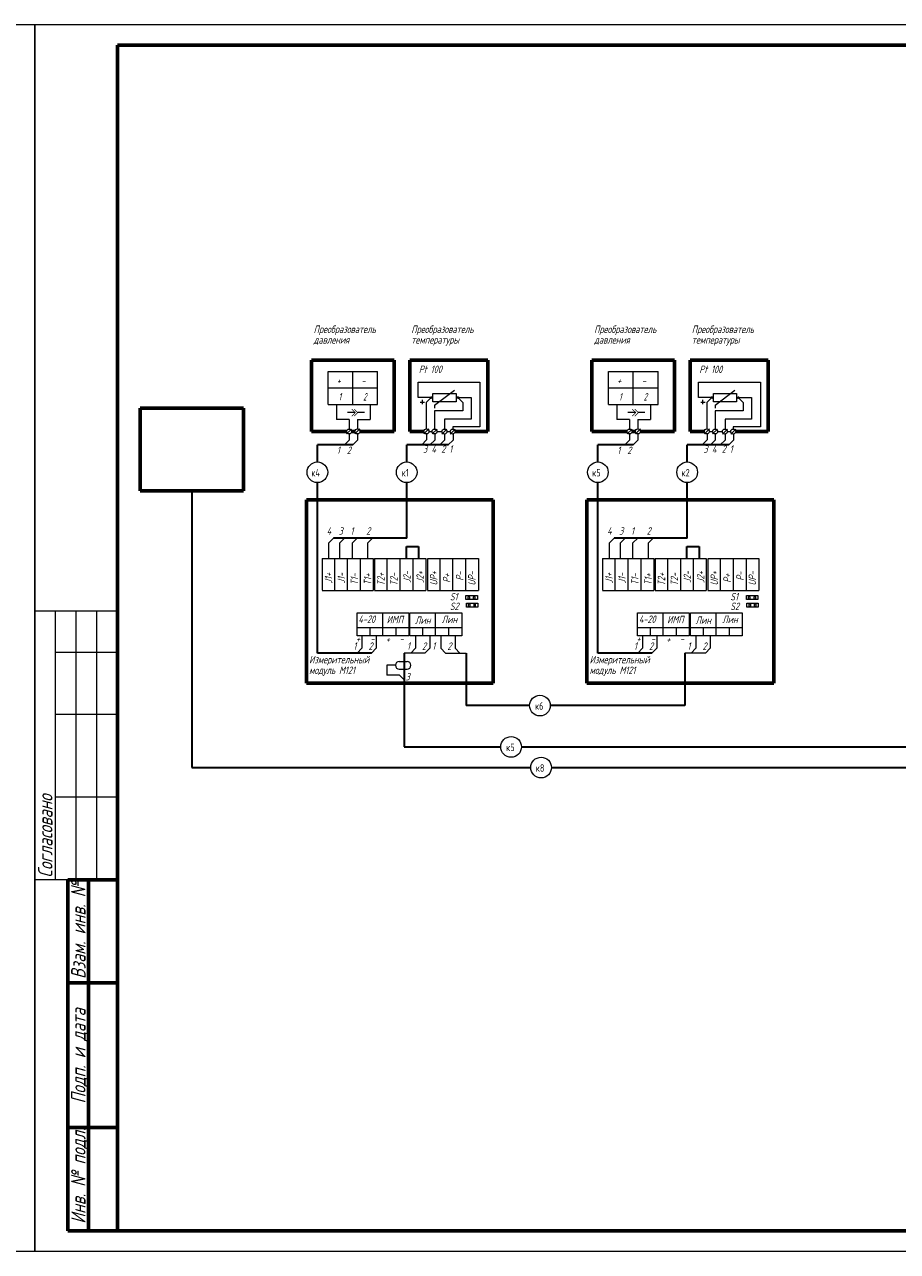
# Model space of a CAD drawing. Header units: millimetres. Extents: x 0 to 840, y 0 to 297.
# Tile 2 of 3: x 418 to 629, y 0 to 297. Entities that reach past the tile are written whole.
import ezdxf

# ---------------------------------------------------------------- set-up
doc = ezdxf.new("R2010")
doc.units = ezdxf.units.MM
for name, pattern in [('K5LT32768', [0]), ('K5LT32769', [0]), ('K5LT_BASIC', [0]), ('K5LT_THIN', [0])]:
    doc.linetypes.add(name, pattern=pattern)
doc.layers.add('Системный слой', color=7, linetype='Continuous')
doc.styles.add('KTEXTSTYLE', font='GOST_AU.SHX', dxfattribs={"width": 0.96, "height": 5})

msp = doc.modelspace()

# ---------------------------------------------------------------- linework, layer by layer
at = {"color": 7, "linetype": 'K5LT_THIN', "lineweight": 18}
for p, q in [((0, 297), (420, 297)), ((420, 297), (420, 0)), ((420, 0), (420, 297)), ((420, 297), (840, 297)), ((440, 155), (420, 155)), ((425, 90), (425, 155)), ((430, 90), (430, 155)), ((435, 90), (435, 155)), ((440, 145), (425, 145)), ((440, 130), (425, 130)), ((440, 110), (425, 110)), ((440, 90), (420, 90)), ((420, 0), (0, 0)), ((840, 0), (420, 0))]:
    msp.add_line(p, q, dxfattribs=at)
at = {"color": 5, "linetype": 'K5LT_BASIC', "lineweight": 60, "true_color": 0x0000ff}
for p, q in [((440, 5), (440, 292)), ((440, 292), (835, 292)), ((428, 5), (428, 90)), ((440, 90), (428, 90)), ((433, 5), (433, 90)), ((440, 65), (428, 65)), ((440, 30), (428, 30)), ((440, 5), (428, 5)), ((835, 5), (440, 5))]:
    msp.add_line(p, q, dxfattribs=at)
at = {"layer": 'Системный слой', "color": 5, "linetype": 'K5LT_BASIC', "lineweight": 60, "true_color": 0x0000ff}
for p, q in [((486.94, 198.51), (486.94, 215.73)), ((486.94, 215.73), (506.94, 215.73)), ((506.94, 215.73), (506.94, 198.51)), ((510.71, 215.73), (510.71, 198.51)), ((529.59, 215.73), (510.71, 215.73)), ((529.59, 198.51), (529.59, 215.73)), ((554.82, 198.51), (554.82, 215.73)), ((554.82, 215.73), (574.82, 215.73)), ((574.82, 215.73), (574.82, 198.51)), ((578.59, 215.73), (578.59, 198.51)), ((597.47, 215.73), (578.59, 215.73)), ((597.47, 198.51), (597.47, 215.73)), ((445.46, 204.16), (470.46, 204.16)), ((445.46, 184.16), (445.46, 204.16)), ((470.46, 184.16), (470.46, 204.16)), ((495.45, 198.51), (486.94, 198.51)), ((496.65, 198.51), (497.46, 198.51)), ((506.94, 198.51), (498.66, 198.51)), ((506.94, 198.51), (498.66, 198.51)), ((510.71, 198.51), (514.15, 198.51)), ((521.71, 198.51), (529.59, 198.51)), ((563.33, 198.51), (554.82, 198.51)), ((564.53, 198.51), (565.34, 198.51)), ((574.82, 198.51), (566.55, 198.51)), ((574.82, 198.51), (566.55, 198.51)), ((578.59, 198.51), (582.03, 198.51)), ((589.6, 198.51), (597.47, 198.51)), ((445.46, 184.16), (470.46, 184.16)), ((485.71, 181.94), (530.94, 181.94)), ((485.71, 137.56), (485.71, 181.94)), ((530.94, 181.94), (530.94, 137.56)), ((553.59, 181.94), (598.82, 181.94)), ((553.59, 137.56), (553.59, 181.94)), ((598.82, 181.94), (598.82, 137.56)), ((530.94, 137.56), (485.71, 137.56)), ((598.82, 137.56), (553.59, 137.56))]:
    msp.add_line(p, q, dxfattribs=at)
at = {"layer": 'Системный слой', "color": 7, "linetype": 'K5LT_THIN', "lineweight": 18}
for p, q in [((490.94, 209.02), (490.94, 213.02)), ((490.94, 213.02), (496.94, 213.02)), ((496.94, 209.02), (496.94, 213.02)), ((496.94, 213.02), (502.94, 213.02)), ((502.94, 209.02), (502.94, 213.02)), ((558.82, 209.02), (558.82, 213.02)), ((558.82, 213.02), (564.82, 213.02)), ((564.82, 209.02), (564.82, 213.02)), ((564.82, 213.02), (570.82, 213.02)), ((570.82, 209.02), (570.82, 213.02)), ((490.94, 205.02), (490.94, 209.02)), ((490.94, 209.02), (496.94, 209.02)), ((496.94, 205.02), (496.94, 209.02)), ((496.94, 209.02), (502.94, 209.02)), ((502.94, 205.02), (502.94, 209.02)), ((512.72, 206.7), (512.72, 210.43)), ((512.72, 210.43), (527.69, 210.43)), ((516.73, 204.9), (521.55, 208.51)), ((527.69, 210.43), (527.69, 199.61)), ((558.82, 205.02), (558.82, 209.02)), ((558.82, 209.02), (564.82, 209.02)), ((564.82, 205.02), (564.82, 209.02)), ((564.82, 209.02), (570.82, 209.02)), ((570.82, 205.02), (570.82, 209.02)), ((580.6, 206.7), (580.6, 210.43)), ((580.6, 210.43), (595.57, 210.43)), ((584.61, 204.9), (589.43, 208.51)), ((595.57, 210.43), (595.57, 199.61)), ((490.94, 205.02), (496.94, 205.02)), ((492.98, 205.02), (492.98, 201.42)), ((496.94, 205.02), (502.94, 205.02)), ((501.12, 205.02), (501.12, 201.42)), ((516.33, 206.7), (512.72, 206.7)), ((513.24, 205.61), (514.32, 205.61)), ((513.78, 205.07), (513.78, 206.14)), ((515.93, 206.7), (514.73, 205.5)), ((514.73, 205.5), (514.73, 199.11)), ((516.33, 207.7), (521.95, 207.7)), ((516.33, 205.7), (516.33, 207.7)), ((521.95, 205.7), (516.33, 205.7)), ((521.95, 207.7), (521.95, 205.7)), ((521.95, 206.7), (525.56, 206.7)), ((522.35, 206.7), (523.56, 205.5)), ((523.56, 205.5), (523.56, 203.49)), ((525.56, 206.7), (525.56, 201.48)), ((558.82, 205.02), (564.82, 205.02)), ((560.87, 205.02), (560.87, 201.42)), ((564.82, 205.02), (570.82, 205.02)), ((569.01, 205.02), (569.01, 201.42)), ((584.21, 206.7), (580.6, 206.7)), ((581.13, 205.61), (582.2, 205.61)), ((581.66, 205.07), (581.66, 206.14)), ((583.81, 206.7), (582.61, 205.5)), ((582.61, 205.5), (582.61, 199.11)), ((584.21, 207.7), (589.83, 207.7)), ((584.21, 205.7), (584.21, 207.7)), ((589.83, 205.7), (584.21, 205.7)), ((589.83, 207.7), (589.83, 205.7)), ((589.83, 206.7), (593.44, 206.7)), ((590.23, 206.7), (591.44, 205.5)), ((591.44, 205.5), (591.44, 203.49)), ((593.44, 206.7), (593.44, 201.48)), ((497.53, 203.05), (495.66, 203.05)), ((499.74, 203.05), (498.13, 203.05)), ((516.73, 204.9), (516.73, 204.11)), ((523.56, 203.49), (516.73, 203.49)), ((516.73, 203.49), (516.73, 199.09)), ((565.42, 203.05), (563.54, 203.05)), ((567.62, 203.05), (566.02, 203.05)), ((584.61, 204.9), (584.61, 204.11)), ((591.44, 203.49), (584.61, 203.49)), ((584.61, 203.49), (584.61, 199.09)), ((496.05, 201.42), (492.98, 201.42)), ((495.44, 197.89), (496.65, 199.09)), ((496.05, 201.42), (496.05, 199.11)), ((497.46, 197.91), (498.66, 199.11)), ((498.06, 201.42), (498.06, 199.11)), ((498.06, 201.42), (501.12, 201.42)), ((514.15, 197.91), (515.35, 199.11)), ((516.13, 197.89), (517.33, 199.09)), ((518.51, 197.88), (519.72, 199.09)), ((525.56, 201.48), (519.14, 201.48)), ((519.14, 201.48), (519.14, 199.09)), ((520.51, 197.87), (521.72, 199.08)), ((521.15, 199.61), (521.15, 199.08)), ((527.69, 199.61), (521.15, 199.61)), ((563.93, 201.42), (560.87, 201.42)), ((563.33, 197.89), (564.53, 199.09)), ((563.93, 201.42), (563.93, 199.11)), ((565.34, 197.91), (566.55, 199.11)), ((565.94, 201.42), (565.94, 199.11)), ((565.94, 201.42), (569.01, 201.42)), ((582.03, 197.91), (583.23, 199.11)), ((584.01, 197.89), (585.22, 199.09)), ((586.39, 197.88), (587.6, 199.09)), ((593.44, 201.48), (587.02, 201.48)), ((587.02, 201.48), (587.02, 199.09)), ((588.39, 197.87), (589.6, 199.08)), ((589.03, 199.61), (589.03, 199.08)), ((595.57, 199.61), (589.03, 199.61)), ((496.06, 196.41), (494.92, 195.26)), ((496.06, 197.89), (496.06, 196.41)), ((498.06, 196.41), (496.92, 195.26)), ((498.06, 197.91), (498.06, 196.41)), ((514.8, 196.44), (513.63, 195.26)), ((514.8, 197.91), (514.8, 196.44)), ((515.35, 198.51), (516.13, 198.51)), ((516.79, 196.42), (515.61, 195.24)), ((516.79, 197.89), (516.79, 196.42)), ((517.33, 198.51), (518.51, 198.51)), ((519.17, 196.41), (517.99, 195.23)), ((519.17, 197.88), (519.17, 196.41)), ((519.72, 198.51), (520.51, 198.51)), ((521.2, 196.41), (520.03, 195.23)), ((521.2, 197.88), (521.2, 196.41)), ((563.94, 196.41), (562.8, 195.26)), ((563.94, 197.89), (563.94, 196.41)), ((565.94, 196.41), (564.8, 195.26)), ((565.94, 197.91), (565.94, 196.41)), ((582.69, 196.44), (581.51, 195.26)), ((582.69, 197.91), (582.69, 196.44)), ((583.23, 198.51), (584.01, 198.51)), ((584.67, 196.42), (583.49, 195.24)), ((584.67, 197.89), (584.67, 196.42)), ((585.22, 198.51), (586.39, 198.51)), ((587.05, 196.41), (585.87, 195.23)), ((587.05, 197.88), (587.05, 196.41)), ((587.6, 198.51), (588.39, 198.51)), ((589.08, 196.41), (587.91, 195.23)), ((589.08, 197.88), (589.08, 196.41)), ((491.14, 171.52), (492.29, 172.66)), ((493.83, 171.52), (494.97, 172.66)), ((496.86, 171.52), (498.01, 172.66)), ((500.59, 171.52), (501.74, 172.66)), ((559.03, 171.52), (560.17, 172.66)), ((561.71, 171.52), (562.85, 172.66)), ((564.75, 171.52), (565.89, 172.66)), ((568.47, 171.52), (569.62, 172.66)), ((491.14, 167.73), (491.14, 171.52)), ((493.83, 167.73), (493.83, 171.52)), ((496.86, 167.73), (496.86, 171.52)), ((500.59, 167.73), (500.59, 171.52)), ((559.03, 167.73), (559.03, 171.52)), ((561.71, 167.73), (561.71, 171.52)), ((564.75, 167.73), (564.75, 171.52)), ((568.47, 167.73), (568.47, 171.52)), ((524.32, 157.78), (524.32, 158.75)), ((524.32, 158.75), (527.1, 158.75)), ((527.1, 157.78), (524.32, 157.78)), ((524.78, 158.47), (524.78, 158)), ((525.25, 158.47), (524.78, 158.47)), ((524.78, 158), (525.25, 158)), ((525.25, 158), (525.25, 158.47)), ((526.1, 158.47), (526.1, 158)), ((526.57, 158.47), (526.1, 158.47)), ((526.1, 158), (526.57, 158)), ((526.57, 158), (526.57, 158.47)), ((527.1, 158.75), (527.1, 157.78)), ((592.21, 157.78), (592.21, 158.75)), ((592.21, 158.75), (594.98, 158.75)), ((594.98, 157.78), (592.21, 157.78)), ((592.66, 158.47), (592.66, 158)), ((593.13, 158.47), (592.66, 158.47)), ((592.66, 158), (593.13, 158)), ((593.13, 158), (593.13, 158.47)), ((593.99, 158.47), (593.99, 158)), ((594.45, 158.47), (593.99, 158.47)), ((593.99, 158), (594.45, 158)), ((594.45, 158), (594.45, 158.47)), ((594.98, 158.75), (594.98, 157.78)), ((524.43, 155.97), (524.43, 156.95)), ((524.43, 156.95), (527.2, 156.95)), ((527.2, 155.97), (524.43, 155.97)), ((525.35, 156.66), (524.88, 156.66)), ((524.88, 156.66), (524.88, 156.2)), ((524.88, 156.2), (525.35, 156.2)), ((525.35, 156.2), (525.35, 156.66)), ((526.67, 156.66), (526.21, 156.66)), ((526.21, 156.66), (526.21, 156.2)), ((526.21, 156.2), (526.67, 156.2)), ((526.67, 156.2), (526.67, 156.66)), ((527.2, 156.95), (527.2, 155.97)), ((592.31, 155.97), (592.31, 156.95)), ((592.31, 156.95), (595.08, 156.95)), ((595.08, 155.97), (592.31, 155.97)), ((593.23, 156.66), (592.77, 156.66)), ((592.77, 156.66), (592.77, 156.2)), ((592.77, 156.2), (593.23, 156.2)), ((593.23, 156.2), (593.23, 156.66)), ((594.55, 156.66), (594.09, 156.66)), ((594.09, 156.66), (594.09, 156.2)), ((594.09, 156.2), (594.55, 156.2)), ((594.55, 156.2), (594.55, 156.66)), ((595.08, 156.95), (595.08, 155.97)), ((499.15, 149.06), (499.15, 146)), ((502.6, 149.06), (502.6, 146)), ((512.1, 149.06), (512.1, 146)), ((515.55, 149.06), (515.55, 146)), ((518.22, 149.06), (518.22, 146)), ((521.68, 149.06), (521.68, 146)), ((567.03, 149.06), (567.03, 146)), ((570.48, 149.06), (570.48, 146)), ((579.98, 149.06), (579.98, 146)), ((583.44, 149.06), (583.44, 146)), ((499.15, 146), (498, 144.86)), ((502.6, 146), (501.46, 144.86)), ((512.1, 146), (510.95, 144.86)), ((515.55, 146), (514.41, 144.86)), ((518.22, 146), (519.37, 144.86)), ((521.68, 146), (522.82, 144.86)), ((567.03, 146), (565.88, 144.86)), ((570.48, 146), (569.34, 144.86)), ((579.98, 146), (578.84, 144.86)), ((583.44, 146), (582.29, 144.86)), ((501.46, 144.86), (496.46, 144.86)), ((508.18, 142.83), (510.08, 142.83)), ((514.41, 144.86), (509.41, 144.86)), ((519.37, 144.86), (524.37, 144.86)), ((569.34, 144.86), (564.34, 144.86)), ((582.29, 144.86), (577.29, 144.86)), ((507.25, 141.89), (505.18, 141.89)), ((505.18, 141.89), (505.18, 139.49)), ((508.18, 140.96), (510.08, 140.96)), ((508.27, 139.49), (505.18, 139.49)), ((508.27, 139.49), (509.41, 138.35))]:
    msp.add_line(p, q, dxfattribs=at)
at = {"layer": 'Системный слой', "color": 5, "linetype": 'K5LT_BASIC', "true_color": 0x0000ff}
for p, q in [((497.46, 198.51), (496.65, 198.51)), ((497.46, 198.51), (496.65, 198.51)), ((565.34, 198.51), (564.53, 198.51)), ((565.34, 198.51), (564.53, 198.51))]:
    msp.add_line(p, q, dxfattribs=at)
at = {"layer": 'Системный слой', "color": 7, "linetype": 'K5LT32768', "lineweight": 35}
for p, q in [((488.37, 191.11), (488.37, 195.26)), ((496.92, 195.26), (488.37, 195.26)), ((509.98, 191.11), (509.98, 195.26)), ((520.06, 195.26), (509.98, 195.26)), ((556.25, 191.11), (556.25, 195.26)), ((564.8, 195.26), (556.25, 195.26)), ((577.86, 191.11), (577.86, 195.26)), ((587.94, 195.26), (577.86, 195.26)), ((457.96, 184.16), (457.96, 117.14)), ((488.37, 144.86), (488.37, 186.11)), ((509.98, 172.66), (509.98, 186.11)), ((556.25, 144.86), (556.25, 186.11)), ((577.86, 172.66), (577.86, 186.11)), ((509.98, 172.66), (492.29, 172.66)), ((577.86, 172.66), (560.17, 172.66)), ((509.9, 167.73), (509.9, 170.62)), ((509.9, 170.62), (512.86, 170.62)), ((512.86, 170.62), (512.86, 167.73)), ((577.78, 167.73), (577.78, 170.62)), ((577.78, 170.62), (580.74, 170.62)), ((580.74, 170.62), (580.74, 167.73)), ((501.46, 144.86), (488.37, 144.86)), ((509.41, 144.86), (509.41, 122.14)), ((524.37, 144.86), (524.37, 132.14)), ((569.34, 144.86), (556.25, 144.86)), ((577.29, 144.86), (577.29, 132.14)), ((539.73, 132.14), (524.37, 132.14)), ((577.29, 132.14), (544.73, 132.14)), ((509.41, 122.14), (532.75, 122.14)), ((537.75, 122.14), (715.98, 122.14)), ((457.96, 117.14), (540.01, 117.14)), ((545.01, 117.14), (661.98, 117.14))]:
    msp.add_line(p, q, dxfattribs=at)
at = {"layer": 'Системный слой', "color": 18, "linetype": 'K5LT32769', "lineweight": 15, "true_color": 0x010101}
for p, q in [((489.52, 167.73), (501.89, 167.73)), ((489.52, 167.71), (489.52, 160.05)), ((492.5, 167.73), (492.5, 160.03)), ((495.61, 167.73), (495.61, 160.03)), ((498.75, 167.73), (498.75, 160.03)), ((501.89, 167.73), (501.89, 160.03)), ((502.23, 167.73), (514.6, 167.73)), ((502.23, 167.71), (502.23, 160.05)), ((505.21, 167.73), (505.21, 160.03)), ((508.33, 167.73), (508.33, 160.03)), ((511.46, 167.73), (511.46, 160.03)), ((514.6, 167.73), (514.6, 160.03)), ((514.99, 167.72), (527.36, 167.72)), ((514.99, 167.7), (514.99, 160.04)), ((517.97, 167.72), (517.97, 160.02)), ((521.09, 167.72), (521.09, 160.02)), ((524.23, 167.72), (524.23, 160.02)), ((527.36, 167.72), (527.36, 160.02)), ((557.4, 167.73), (569.77, 167.73)), ((557.4, 167.71), (557.4, 160.05)), ((560.38, 167.73), (560.38, 160.03)), ((563.5, 167.73), (563.5, 160.03)), ((566.63, 167.73), (566.63, 160.03)), ((569.77, 167.73), (569.77, 160.03)), ((570.11, 167.73), (582.48, 167.73)), ((570.11, 167.71), (570.11, 160.05)), ((573.09, 167.73), (573.09, 160.03)), ((576.21, 167.73), (576.21, 160.03)), ((579.35, 167.73), (579.35, 160.03)), ((582.48, 167.73), (582.48, 160.03)), ((582.87, 167.72), (595.24, 167.72)), ((582.87, 167.7), (582.87, 160.04)), ((585.85, 167.72), (585.85, 160.02)), ((588.97, 167.72), (588.97, 160.02)), ((592.11, 167.72), (592.11, 160.02)), ((595.24, 167.72), (595.24, 160.02)), ((489.52, 160.03), (501.89, 160.03)), ((502.23, 160.03), (514.6, 160.03)), ((514.99, 160.02), (527.36, 160.02)), ((557.4, 160.03), (569.77, 160.03)), ((570.11, 160.03), (582.48, 160.03)), ((582.87, 160.02), (595.24, 160.02)), ((497.99, 149.06), (497.99, 154.61)), ((497.99, 154.61), (510.5, 154.61)), ((504.12, 154.61), (504.12, 149.06)), ((510.5, 154.61), (510.5, 149.06)), ((510.78, 154.61), (523.29, 154.61)), ((510.78, 149.06), (510.78, 154.61)), ((516.91, 154.61), (516.91, 149.06)), ((523.29, 154.61), (523.29, 149.06)), ((565.87, 149.06), (565.87, 154.61)), ((565.87, 154.61), (578.38, 154.61)), ((572, 154.61), (572, 149.06)), ((578.38, 154.61), (578.38, 149.06)), ((578.66, 154.61), (591.17, 154.61)), ((578.66, 149.06), (578.66, 154.61)), ((584.79, 154.61), (584.79, 149.06)), ((591.17, 154.61), (591.17, 149.06)), ((510.5, 150.93), (497.99, 150.93)), ((510.5, 149.06), (497.99, 149.06)), ((501.04, 150.93), (501.04, 149.06)), ((507.32, 150.93), (507.32, 149.05)), ((523.29, 150.93), (510.78, 150.93)), ((523.29, 149.06), (510.78, 149.06)), ((513.82, 150.93), (513.82, 149.06)), ((520.11, 150.93), (520.11, 149.05)), ((578.38, 150.93), (565.87, 150.93)), ((578.38, 149.06), (565.87, 149.06)), ((568.92, 150.93), (568.92, 149.06)), ((575.2, 150.93), (575.2, 149.05)), ((591.17, 150.93), (578.66, 150.93)), ((591.17, 149.06), (578.66, 149.06)), ((581.71, 150.93), (581.71, 149.06)), ((587.99, 150.93), (587.99, 149.05))]:
    msp.add_line(p, q, dxfattribs=at)
at = {"layer": 'Системный слой', "color": 7, "linetype": 'K5LT_THIN', "const_width": 0.18}
for points in [[(496.69, 202.2), (497.53, 203.05), (496.69, 203.9)], [(497.29, 202.2), (498.13, 203.05), (497.29, 203.9)], [(564.57, 202.2), (565.42, 203.05), (564.57, 203.9)], [(565.17, 202.2), (566.02, 203.05), (565.17, 203.9)]]:
    msp.add_lwpolyline(points, dxfattribs=at)
at = {"layer": 'Системный слой', "color": 7, "linetype": 'K5LT_THIN', "lineweight": 18}
for centre, radius in [((515.93, 206.7), 0.201), ((522.35, 206.7), 0.201), ((583.81, 206.7), 0.201), ((590.23, 206.7), 0.201), ((496.05, 198.49), 0.602), ((498.06, 198.51), 0.602), ((514.75, 198.51), 0.602), ((516.73, 198.49), 0.602), ((519.11, 198.48), 0.602), ((521.11, 198.48), 0.602), ((563.93, 198.49), 0.602), ((565.94, 198.51), 0.602), ((582.63, 198.51), 0.602), ((584.61, 198.49), 0.602), ((587, 198.48), 0.602), ((589, 198.48), 0.602)]:
    msp.add_circle(centre, radius, dxfattribs=at)
for centre, radius, start, end in [((488.37, 188.61), 2.5, 0, 360), ((509.98, 188.61), 2.5, 0, 360), ((556.25, 188.61), 2.5, 0, 360), ((577.86, 188.61), 2.5, 0, 360), ((508.18, 141.89), 0.934, 90, 270), ((510.08, 141.89), 0.934, 270, 90), ((542.23, 132.14), 2.5, 0, 360), ((535.25, 122.14), 2.5, 0, 360), ((542.51, 117.14), 2.5, 0, 360)]:
    msp.add_arc(centre, radius, start, end, dxfattribs=at)

# ---------------------------------------------------------------- texts
at = {"color": 7, "char_height": 2.5, "attachment_point": 1, "rotation": 90, "style": 'KTEXTSTYLE'}
for s, insert in [('\\H3.5;\\W0.965;\\Q15;\\Q15;Согласовано', (420.77, 90.5)), ('\\H3.5;\\W0.965;\\Q15;\\Q15;Взам. инв. №', (428.77, 65.98)), ('\\H3.5;\\W0.965;\\Q15;\\Q15;Подп. и дата', (428.77, 35.8)), ('\\H3.5;\\W0.965;\\Q15;\\Q15;Инв. № подл.', (428.77, 6.71))]:
    msp.add_mtext(s, dxfattribs=dict(at, insert=insert))
at = {"layer": 'Системный слой', "color": 7, "style": 'KTEXTSTYLE', "oblique": 15, "width": 0.965}
for s, p in [('Pt 100', (512.93, 212.65)), ('Pt 100', (580.81, 212.65)), ('1', (493.07, 193.06)), ('2', (495.49, 193.03)), ('3', (513.92, 193.33)), ('4', (515.96, 193.33)), ('2', (518.34, 193.33)), ('1', (520.26, 193.33)), ('1', (560.95, 193.06)), ('2', (563.37, 193.03)), ('3', (581.8, 193.33)), ('4', (583.84, 193.33)), ('2', (586.22, 193.33)), ('1', (588.14, 193.33)), ('4', (490.61, 173.52)), ('3', (493.52, 173.51)), ('1', (496.37, 173.52)), ('2', (500.19, 173.52)), ('4', (558.49, 173.52)), ('3', (561.4, 173.51)), ('1', (564.26, 173.52)), ('2', (568.07, 173.52)), ('S1', (520.42, 157.61)), ('S1', (588.3, 157.61)), ('S2', (520.41, 155.27)), ('S2', (588.29, 155.27)), ('4-20', (498.3, 152.16)), ('ИМП', (505.14, 152.07)), ('Лин', (512.01, 151.92)), ('Лин', (518.45, 152.1)), ('4-20', (566.18, 152.16)), ('ИМП', (573.02, 152.07)), ('Лин', (579.89, 151.92)), ('Лин', (586.34, 152.1)), ('+', (497.7, 147.44)), ('+', (504.92, 147.32)), ('+', (565.58, 147.44)), ('+', (572.8, 147.32)), ('1', (497.07, 145.65)), ('2', (500.75, 145.63)), ('-', (501.19, 147.38)), ('-', (508.22, 147.43)), ('1', (510.03, 145.65)), ('2', (513.7, 145.63)), ('1', (516.15, 145.65)), ('2', (519.83, 145.63)), ('1', (564.96, 145.65)), ('2', (568.63, 145.63)), ('-', (569.07, 147.38)), ('-', (576.1, 147.43)), ('1', (577.91, 145.65)), ('2', (581.58, 145.63)), ('3', (509.71, 138.24))]:
    msp.add_text(s, height=1.8, dxfattribs=at).set_placement(p)
at = {"layer": 'Системный слой', "color": 7, "style": 'KTEXTSTYLE', "width": 0.965}
for s, p in [('к4', (486.9, 187.6)), ('к1', (508.77, 187.6)), ('к5', (554.88, 187.6)), ('к2', (576.49, 187.6))]:
    msp.add_text(s, height=1.8, dxfattribs=at).set_placement(p)
at = {"layer": 'Системный слой', "color": 7, "style": 'KTEXTSTYLE', "oblique": 15, "width": 0.965}
for s, p in [('J1+', (491.95, 161.67)), ('J1-', (495.08, 161.66)), ('T1-', (498.22, 161.28)), ('T1+', (501.41, 161.26)), ('T2+', (504.66, 161.13)), ('T2-', (507.79, 161.12)), ('J2-', (510.93, 161.82)), ('J2+', (514.13, 161.8)), ('UP+', (517.43, 161.22)), ('P+', (520.55, 161.87)), ('P-', (523.69, 162.37)), ('UP-', (526.65, 161.19)), ('J1+', (559.83, 161.67)), ('J1-', (562.96, 161.66)), ('T1-', (566.1, 161.28)), ('T1+', (569.3, 161.26)), ('T2+', (572.54, 161.13)), ('T2-', (575.67, 161.12)), ('J2-', (578.81, 161.82)), ('J2+', (582.01, 161.8)), ('UP+', (585.31, 161.22)), ('P+', (588.44, 161.87)), ('P-', (591.57, 162.37)), ('UP-', (594.53, 161.19))]:
    msp.add_text(s, height=1.8, rotation=90, dxfattribs=at).set_placement(p)
at = {"layer": 'Системный слой', "color": 7, "char_height": 2.5, "attachment_point": 1, "style": 'KTEXTSTYLE'}
for s, insert in [('\\H3.5;\\W0.965;\\Q15;\\Q15;\\H1.80;Преобразователь', (487.47, 224.14)), ('\\H3.5;\\W0.965;\\Q15;\\Q15;\\H1.80;Преобразователь', (511.1, 224.14)), ('\\H3.5;\\W0.965;\\Q15;\\Q15;\\H1.80;Преобразователь', (555.35, 224.14)), ('\\H3.5;\\W0.965;\\Q15;\\Q15;\\H1.80;Преобразователь', (578.98, 224.14)), ('\\H3.5;\\W0.965;\\Q15;\\Q15;\\H1.80;давления', (487.47, 221.57)), ('\\H3.5;\\W0.965;\\Q15;\\Q15;\\H1.80;температуры', (511.1, 221.57)), ('\\H3.5;\\W0.965;\\Q15;\\Q15;\\H1.80;давления', (555.35, 221.57)), ('\\H3.5;\\W0.965;\\Q15;\\Q15;\\H1.80;температуры', (578.98, 221.57)), ('\\H3.5;\\W0.965;\\Q15;\\Q15;\\H1.80;+', (493.02, 211.74)), ('\\H3.5;\\W0.965;\\Q15;\\Q15;\\H1.80;+', (560.9, 211.74)), ('\\H3.5;\\W0.965;\\Q15;\\Q15;\\H1.80;-', (499.02, 211.74)), ('\\H3.5;\\W0.965;\\Q15;\\Q15;\\H1.80;-', (566.9, 211.74)), ('\\H3.5;\\W0.965;\\Q15;\\Q15;\\W0.784;\\H1.80;1', (493.44, 207.79)), ('\\H3.5;\\W0.965;\\Q15;\\Q15;\\W0.698;\\H1.80;2', (499.44, 207.79)), ('\\H3.5;\\W0.965;\\Q15;\\Q15;\\W0.784;\\H1.80;1', (561.32, 207.79)), ('\\H3.5;\\W0.965;\\Q15;\\Q15;\\W0.698;\\H1.80;2', (567.32, 207.79)), ('\\H3.5;\\W0.965;\\Q15;\\Q15;\\H1.80;Измерительный', (486.37, 144.16)), ('\\H3.5;\\W0.965;\\Q15;\\Q15;\\H1.80;Измерительный', (554.25, 144.16)), ('\\H3.5;\\W0.965;\\Q15;\\Q15;\\H1.80;модуль М121', (486.37, 141.59)), ('\\H3.5;\\W0.965;\\Q15;\\Q15;\\H1.80;модуль М121', (554.25, 141.59)), ('\\H3.5;\\W0.965;\\Q15;\\Q0;\\H1.80;к6', (541.04, 132.93)), ('\\H3.5;\\W0.965;\\Q15;\\Q0;\\H1.80;к5', (534.06, 122.93)), ('\\H3.5;\\W0.965;\\Q15;\\Q0;\\H1.80;к8', (541.22, 117.93))]:
    msp.add_mtext(s, dxfattribs=dict(at, insert=insert))

doc.saveas('drawing.dxf')
